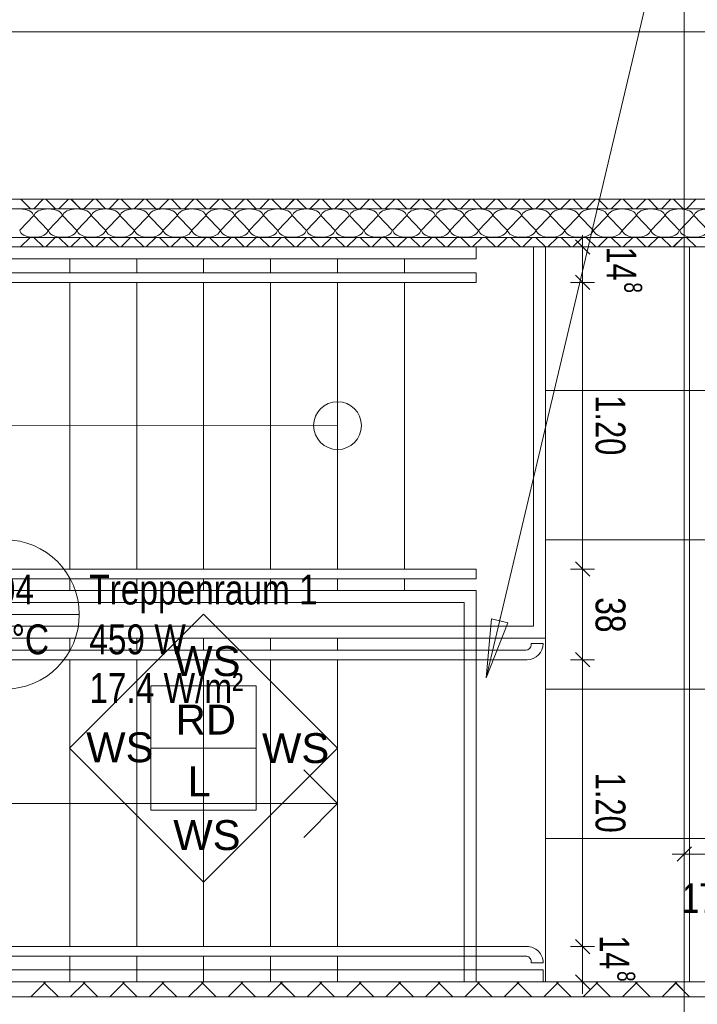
# Model space of a CAD drawing. Extents: x 229 to 926, y 37 to 878.
# Tile 150 of 194: x 447 to 504, y 666 to 748. Entities that reach past the tile are written whole.
import ezdxf
from ezdxf.lldxf.tags import DXFTag

# ---------------------------------------------------------------- set-up
doc = ezdxf.new("R2010")
doc.units = 0
doc.layers.get('0').update_dxf_attribs({"lineweight": 13})
doc.layers.add('A_BI_Aussenwand', color=5, linetype='Continuous', lineweight=18, true_color=0x0000ff, plot=False)
doc.layers.add('A_BI_Innenwand', color=7, linetype='Continuous', lineweight=18, true_color=0x80ff80, plot=False)
doc.layers.add('A_BI_Raum', color=1, linetype='Continuous', lineweight=18, true_color=0xff0000)
for name, color, linetype, lineweight in [('Axen', 7, 'Continuous', 25), ('Axen-A03ENJ5PI0', 7, 'Continuous', 25), ('Beschriftung', 7, 'Continuous', 25), ('Beschriftung-A03ENJ5NI0', 7, 'Continuous', 25), ('Deckenspiegel', 7, 'Continuous', 25), ('Fullfläche', 7, 'Continuous', 25), ('Fullfläche-A03ENJ5QI0', 7, 'Continuous', 25), ('Maßlinien', 7, 'Continuous', 25), ('Maßlinien-A03ENJ5WI0', 7, 'Continuous', 25), ('Treppen', 7, 'Continuous', 25), ('Treppen-A03ENJ5SI0', 7, 'Continuous', 25), ('Wände', 7, 'Continuous', 25), ('Wände-A03ENJ5VI0', 7, 'Continuous', 25), ('X_BI_Text', 7, 'Continuous', 25)]:
    doc.layers.add(name, color=color, linetype=linetype, lineweight=lineweight)
doc.styles.get("Standard").update_dxf_attribs({"font": 'arial.ttf'})
tags = doc.linetypes.add('ALL_S25', pattern=[0.001, 0, -0.001]).pattern_tags.tags
tags[6:7] = [DXFTag(74, 4), DXFTag(75, 0), DXFTag(340, '0'), DXFTag(46, 1.0), DXFTag(50, 0.0), DXFTag(44, 0.0), DXFTag(45, 0.0)]
tags[4:5] = [DXFTag(74, 4), DXFTag(75, 0), DXFTag(340, '0'), DXFTag(46, 1.0), DXFTag(50, 0.0), DXFTag(44, 0.0), DXFTag(45, 0.0)]
tags = doc.linetypes.add('ALL_S25-A03ENJ5XI0', pattern=[0.001, 0, -0.001]).pattern_tags.tags
tags[6:7] = [DXFTag(74, 4), DXFTag(75, 0), DXFTag(340, '0'), DXFTag(46, 1.0), DXFTag(50, 0.0), DXFTag(44, 0.0), DXFTag(45, 0.0)]
tags[4:5] = [DXFTag(74, 4), DXFTag(75, 0), DXFTag(340, '0'), DXFTag(46, 1.0), DXFTag(50, 0.0), DXFTag(44, 0.0), DXFTag(45, 0.0)]
tags = doc.linetypes.add('PUNKT2_S9', pattern=[0.001, 0, -0.001]).pattern_tags.tags
tags[6:7] = [DXFTag(74, 4), DXFTag(75, 0), DXFTag(340, '0'), DXFTag(46, 1.0), DXFTag(50, 0.0), DXFTag(44, 0.0), DXFTag(45, 0.0)]
tags[4:5] = [DXFTag(74, 4), DXFTag(75, 0), DXFTag(340, '0'), DXFTag(46, 1.0), DXFTag(50, 0.0), DXFTag(44, 0.0), DXFTag(45, 0.0)]
tags = doc.linetypes.add('PUNKT2_S9-A03ENJ5YI0', pattern=[0.001, 0, -0.001]).pattern_tags.tags
tags[6:7] = [DXFTag(74, 4), DXFTag(75, 0), DXFTag(340, '0'), DXFTag(46, 1.0), DXFTag(50, 0.0), DXFTag(44, 0.0), DXFTag(45, 0.0)]
tags[4:5] = [DXFTag(74, 4), DXFTag(75, 0), DXFTag(340, '0'), DXFTag(46, 1.0), DXFTag(50, 0.0), DXFTag(44, 0.0), DXFTag(45, 0.0)]
tags = doc.linetypes.add('VERDECKT2_S2', pattern=[0.0027, 0.002, -0.0007]).pattern_tags.tags
tags[6:7] = [DXFTag(74, 4), DXFTag(75, 0), DXFTag(340, '0'), DXFTag(46, 1.0), DXFTag(50, 0.0), DXFTag(44, 0.0), DXFTag(45, 0.0)]
tags[4:5] = [DXFTag(74, 4), DXFTag(75, 0), DXFTag(340, '0'), DXFTag(46, 1.0), DXFTag(50, 0.0), DXFTag(44, 0.0), DXFTag(45, 0.0)]
tags = doc.linetypes.add('VERDECKT2_S2-A03ENJ5ZI0', pattern=[0.0027, 0.002, -0.0007]).pattern_tags.tags
tags[6:7] = [DXFTag(74, 4), DXFTag(75, 0), DXFTag(340, '0'), DXFTag(46, 1.0), DXFTag(50, 0.0), DXFTag(44, 0.0), DXFTag(45, 0.0)]
tags[4:5] = [DXFTag(74, 4), DXFTag(75, 0), DXFTag(340, '0'), DXFTag(46, 1.0), DXFTag(50, 0.0), DXFTag(44, 0.0), DXFTag(45, 0.0)]

# ---------------------------------------------------------------- blocks, each defined once
blk = doc.blocks.new('Referenz-A03ENJ5LI0', base_point=(255.728, 65.704))
at = {"layer": 'Axen', "color": 0, "linetype": 'ALL_S25', "lineweight": -2, "ltscale": 0.13}
for p, q in [((502.834, 66.032), (502.834, 801.546)), ((735.547, 733.346), (301.737, 733.346))]:
    blk.add_line(p, q, dxfattribs=at)
at = {"layer": 'Beschriftung', "color": 0, "lineweight": -2}
for p, q in [((486.263, 693.297), (516.523, 821.179)), ((451.407, 687.419), (462.622, 698.631)), ((462.622, 698.631), (473.834, 687.416)), ((486.263, 693.297), (486.711, 698.227)), ((486.263, 693.297), (486.711, 698.227)), ((488.073, 697.904), (486.263, 693.297)), ((488.073, 697.904), (486.263, 693.297)), ((486.711, 698.227), (488.073, 697.904)), ((486.711, 698.227), (488.073, 697.904)), ((487.392, 698.065), (487.472, 698.406)), ((486.263, 693.297), (486.263, 693.297)), ((486.263, 693.297), (486.263, 693.297)), ((486.263, 693.297), (486.263, 693.297)), ((458.22, 687.418), (458.221, 692.618)), ((458.221, 692.618), (467.021, 692.617)), ((467.021, 692.617), (467.02, 687.417)), ((462.619, 676.204), (451.407, 687.419)), ((467.02, 687.417), (458.22, 687.418)), ((458.22, 682.218), (458.22, 687.418)), ((473.834, 687.416), (462.619, 676.204)), ((467.02, 687.417), (467.02, 682.217)), ((467.02, 682.217), (458.22, 682.218))]:
    blk.add_line(p, q, dxfattribs=at)
at = {"layer": 'Fullfläche', "color": 0, "lineweight": -2}
for p, q in [((447.337, 733.346), (448.136, 732.546)), ((449.219, 733.346), (448.419, 732.546)), ((449.437, 733.346), (450.236, 732.546)), ((451.319, 733.346), (450.519, 732.546)), ((451.537, 733.346), (452.336, 732.546)), ((453.419, 733.346), (452.619, 732.546)), ((453.637, 733.346), (454.436, 732.546)), ((455.519, 733.346), (454.719, 732.546)), ((455.737, 733.346), (456.536, 732.546)), ((457.619, 733.346), (456.819, 732.546)), ((457.837, 733.346), (458.636, 732.546)), ((459.719, 733.346), (458.919, 732.546)), ((459.937, 733.346), (460.736, 732.546)), ((461.819, 733.346), (461.019, 732.546)), ((462.037, 733.346), (462.836, 732.546)), ((463.919, 733.346), (463.119, 732.546)), ((464.137, 733.346), (464.936, 732.546)), ((466.019, 733.346), (465.219, 732.546)), ((466.237, 733.346), (467.036, 732.546)), ((468.119, 733.346), (467.319, 732.546)), ((468.337, 733.346), (469.136, 732.546)), ((470.219, 733.346), (469.419, 732.546)), ((470.437, 733.346), (471.236, 732.546)), ((472.319, 733.346), (471.519, 732.546)), ((472.537, 733.346), (473.336, 732.546)), ((474.419, 733.346), (473.619, 732.546)), ((474.637, 733.346), (475.436, 732.546)), ((476.519, 733.346), (475.719, 732.546)), ((476.737, 733.346), (477.536, 732.546)), ((478.619, 733.346), (477.819, 732.546)), ((478.837, 733.346), (479.636, 732.546)), ((480.719, 733.346), (479.919, 732.546)), ((480.937, 733.346), (481.736, 732.546)), ((482.818, 733.346), (482.019, 732.546)), ((483.037, 733.346), (483.836, 732.546)), ((484.918, 733.346), (484.119, 732.546)), ((485.137, 733.346), (485.936, 732.546)), ((487.018, 733.346), (486.219, 732.546)), ((487.237, 733.346), (488.036, 732.546)), ((489.118, 733.346), (488.319, 732.546)), ((489.337, 733.346), (490.136, 732.546)), ((491.218, 733.346), (490.419, 732.546)), ((491.437, 733.346), (492.236, 732.546)), ((493.318, 733.346), (492.519, 732.546)), ((493.537, 733.346), (494.336, 732.546)), ((495.418, 733.346), (494.619, 732.546)), ((495.637, 733.346), (496.436, 732.546)), ((497.518, 733.346), (496.719, 732.546)), ((497.737, 733.346), (498.536, 732.546)), ((499.618, 733.346), (498.819, 732.546)), ((499.837, 733.346), (500.636, 732.546)), ((501.718, 733.346), (500.919, 732.546)), ((501.937, 733.346), (502.736, 732.546)), ((503.818, 733.346), (503.019, 732.546)), ((447.257, 730.746), (448.409, 731.946)), ((448.457, 731.946), (449.609, 730.746)), ((449.657, 730.746), (450.809, 731.946)), ((450.857, 731.946), (452.009, 730.746)), ((452.057, 730.746), (453.209, 731.946)), ((453.257, 731.946), (454.409, 730.746)), ((454.457, 730.746), (455.609, 731.946)), ((455.657, 731.946), (456.809, 730.746)), ((456.857, 730.746), (458.009, 731.946)), ((458.057, 731.946), (459.209, 730.746)), ((459.257, 730.746), (460.409, 731.946)), ((460.457, 731.946), (461.609, 730.746)), ((461.657, 730.746), (462.809, 731.946)), ((462.857, 731.946), (464.009, 730.746)), ((464.057, 730.746), (465.209, 731.946)), ((465.257, 731.946), (466.409, 730.746)), ((466.457, 730.746), (467.609, 731.946)), ((467.657, 731.946), (468.809, 730.746)), ((468.857, 730.746), (470.009, 731.946)), ((470.057, 731.946), (471.209, 730.746)), ((471.257, 730.746), (472.409, 731.946)), ((472.457, 731.946), (473.609, 730.746)), ((473.657, 730.746), (474.809, 731.946)), ((474.857, 731.946), (476.009, 730.746)), ((476.057, 730.746), (477.209, 731.946)), ((477.257, 731.946), (478.409, 730.746)), ((478.457, 730.746), (479.609, 731.946)), ((479.657, 731.946), (480.809, 730.746)), ((480.857, 730.746), (482.009, 731.946)), ((482.057, 731.946), (483.209, 730.746)), ((483.257, 730.746), (484.409, 731.946)), ((484.457, 731.946), (485.609, 730.746)), ((485.657, 730.746), (486.809, 731.946)), ((486.857, 731.946), (488.009, 730.746)), ((488.057, 730.746), (489.209, 731.946)), ((489.257, 731.946), (490.409, 730.746)), ((490.457, 730.746), (491.609, 731.946)), ((491.657, 731.946), (492.809, 730.746)), ((492.857, 730.746), (494.009, 731.946)), ((494.057, 731.946), (495.209, 730.746)), ((495.257, 730.746), (496.409, 731.946)), ((496.457, 731.946), (497.609, 730.746)), ((497.657, 730.746), (498.809, 731.946)), ((498.857, 731.946), (500.009, 730.746)), ((500.057, 730.746), (501.209, 731.946)), ((501.257, 731.946), (502.409, 730.746)), ((502.457, 730.746), (503.609, 731.946)), ((503.657, 731.946), (504.809, 730.746)), ((447.323, 729.346), (448.124, 730.147)), ((449.232, 729.346), (448.432, 730.147)), ((449.423, 729.346), (450.224, 730.147)), ((451.332, 729.346), (450.532, 730.147)), ((451.523, 729.346), (452.324, 730.147)), ((453.432, 729.346), (452.632, 730.147)), ((453.623, 729.346), (454.424, 730.147)), ((455.532, 729.346), (454.732, 730.147)), ((455.723, 729.346), (456.523, 730.147)), ((457.633, 729.346), (456.832, 730.147)), ((457.823, 729.346), (458.623, 730.147)), ((459.733, 729.346), (458.932, 730.147)), ((459.923, 729.346), (460.723, 730.147)), ((461.833, 729.346), (461.032, 730.147)), ((462.023, 729.346), (462.823, 730.147)), ((463.933, 729.346), (463.132, 730.147)), ((464.123, 729.346), (464.923, 730.147)), ((466.033, 729.346), (465.232, 730.147)), ((466.223, 729.346), (467.023, 730.147)), ((468.133, 729.346), (467.333, 730.147)), ((468.323, 729.346), (469.123, 730.147)), ((470.233, 729.346), (469.433, 730.147)), ((470.423, 729.346), (471.223, 730.147)), ((472.333, 729.346), (471.533, 730.147)), ((472.523, 729.346), (473.323, 730.147)), ((474.433, 729.346), (473.633, 730.147)), ((474.623, 729.346), (475.423, 730.147)), ((476.533, 729.346), (475.733, 730.147)), ((476.723, 729.346), (477.523, 730.147)), ((478.633, 729.346), (477.833, 730.147)), ((478.823, 729.346), (479.623, 730.147)), ((480.733, 729.346), (479.933, 730.147)), ((480.923, 729.346), (481.723, 730.147)), ((482.833, 729.346), (482.033, 730.147)), ((483.023, 729.346), (483.823, 730.147)), ((484.933, 729.346), (484.133, 730.147)), ((485.123, 729.346), (485.922, 730.146)), ((487.033, 729.346), (486.233, 730.146)), ((487.223, 729.346), (488.022, 730.146)), ((489.133, 729.346), (488.333, 730.146)), ((489.323, 729.346), (490.122, 730.146)), ((491.233, 729.346), (490.433, 730.146)), ((491.423, 729.346), (492.222, 730.146)), ((493.333, 729.346), (492.533, 730.146)), ((493.523, 729.346), (494.322, 730.146)), ((495.433, 729.346), (494.633, 730.146)), ((495.623, 729.346), (496.422, 730.146)), ((497.533, 729.346), (496.733, 730.146)), ((497.723, 729.346), (498.522, 730.146)), ((499.633, 729.346), (498.833, 730.146)), ((499.823, 729.346), (500.622, 730.146)), ((501.733, 729.346), (500.934, 730.146)), ((501.923, 729.346), (502.722, 730.146)), ((503.833, 729.346), (503.034, 730.146)), ((449.325, 667.753), (448.177, 666.604)), ((449.235, 667.846), (449.325, 667.756)), ((449.421, 667.846), (449.332, 667.756)), ((449.332, 667.753), (450.479, 666.604)), ((452.625, 667.753), (451.477, 666.604)), ((452.535, 667.846), (452.625, 667.756)), ((452.721, 667.846), (452.632, 667.756)), ((452.632, 667.753), (453.779, 666.604)), ((455.925, 667.753), (454.778, 666.604)), ((455.836, 667.846), (455.925, 667.756)), ((456.021, 667.846), (455.932, 667.756)), ((455.932, 667.753), (457.079, 666.605)), ((459.225, 667.753), (458.078, 666.605)), ((459.135, 667.846), (459.225, 667.756)), ((459.321, 667.846), (459.232, 667.756)), ((459.232, 667.753), (460.378, 666.605)), ((462.525, 667.753), (461.378, 666.605)), ((462.436, 667.846), (462.525, 667.756)), ((462.621, 667.846), (462.532, 667.756)), ((462.532, 667.753), (463.678, 666.605)), ((465.825, 667.753), (464.679, 666.606)), ((465.736, 667.846), (465.825, 667.756)), ((465.921, 667.846), (465.832, 667.756)), ((465.832, 667.753), (466.978, 666.606)), ((469.125, 667.753), (467.979, 666.606)), ((469.036, 667.846), (469.125, 667.756)), ((469.221, 667.846), (469.132, 667.756)), ((469.132, 667.753), (470.277, 666.606)), ((472.425, 667.753), (471.279, 666.606)), ((472.336, 667.846), (472.425, 667.756)), ((472.521, 667.846), (472.432, 667.756)), ((472.432, 667.753), (473.577, 666.607)), ((475.725, 667.753), (474.58, 666.607)), ((475.636, 667.846), (475.725, 667.756)), ((475.821, 667.846), (475.732, 667.756)), ((475.732, 667.753), (476.877, 666.607)), ((479.025, 667.753), (477.88, 666.607)), ((478.936, 667.846), (479.025, 667.756)), ((479.121, 667.846), (479.032, 667.756)), ((479.032, 667.753), (480.176, 666.607)), ((482.325, 667.753), (481.18, 666.607)), ((482.236, 667.846), (482.325, 667.756)), ((482.421, 667.846), (482.332, 667.756)), ((482.332, 667.753), (483.476, 666.608)), ((485.625, 667.753), (484.481, 666.608)), ((485.536, 667.846), (485.625, 667.756)), ((485.721, 667.846), (485.632, 667.756)), ((485.632, 667.753), (486.776, 666.608)), ((488.925, 667.753), (487.781, 666.608)), ((488.836, 667.846), (488.925, 667.756)), ((489.021, 667.846), (488.932, 667.756)), ((488.932, 667.753), (490.075, 666.609)), ((492.225, 667.753), (491.082, 666.609)), ((492.136, 667.846), (492.225, 667.757)), ((492.321, 667.846), (492.232, 667.757)), ((492.232, 667.753), (493.375, 666.609)), ((495.525, 667.753), (494.382, 666.609)), ((495.436, 667.846), (495.525, 667.757)), ((495.621, 667.846), (495.532, 667.757)), ((495.532, 667.753), (496.674, 666.609)), ((498.825, 667.753), (497.682, 666.609)), ((498.736, 667.846), (498.825, 667.757)), ((498.921, 667.846), (498.832, 667.757)), ((498.832, 667.753), (499.974, 666.61)), ((502.125, 667.753), (500.983, 666.61)), ((502.036, 667.846), (502.125, 667.757)), ((502.221, 667.846), (502.132, 667.757)), ((502.132, 667.753), (503.274, 666.61))]:
    blk.add_line(p, q, dxfattribs=at)
for centre, start_param, end_param in [((447.233, 731.946), 0, 1.570796), ((449.633, 731.946), 1.570796, 3.141593), ((449.633, 731.946), 0, 1.570796), ((452.033, 731.946), 1.570796, 3.141593), ((452.033, 731.946), 0, 1.570796), ((454.433, 731.946), 1.570796, 3.141593), ((454.433, 731.946), 0, 1.570796), ((456.833, 731.946), 1.570796, 3.141593), ((456.833, 731.946), 0, 1.570796), ((459.233, 731.946), 1.570796, 3.141593), ((459.233, 731.946), 0, 1.570796), ((461.633, 731.946), 1.570796, 3.141593), ((461.633, 731.946), 0, 1.570796), ((464.033, 731.946), 1.570796, 3.141593), ((464.033, 731.946), 0, 1.570796), ((466.433, 731.946), 1.570796, 3.141593), ((466.433, 731.946), 0, 1.570796), ((468.833, 731.946), 1.570796, 3.141593), ((468.833, 731.946), 0, 1.570796), ((471.233, 731.946), 1.570796, 3.141593), ((471.233, 731.946), 0, 1.570796), ((473.633, 731.946), 1.570796, 3.141593), ((473.633, 731.946), 0, 1.570796), ((476.033, 731.946), 1.570796, 3.141593), ((476.033, 731.946), 0, 1.570796), ((478.433, 731.946), 1.570796, 3.141593), ((478.433, 731.946), 0, 1.570796), ((480.833, 731.946), 1.570796, 3.141593), ((480.833, 731.946), 0, 1.570796), ((483.233, 731.946), 1.570796, 3.141593), ((483.233, 731.946), 0, 1.570796), ((485.633, 731.946), 1.570796, 3.141593), ((485.633, 731.946), 0, 1.570796), ((488.033, 731.946), 1.570796, 3.141593), ((488.033, 731.946), 0, 1.570796), ((490.433, 731.946), 1.570796, 3.141593), ((490.433, 731.946), 0, 1.570796), ((492.833, 731.946), 1.570796, 3.141593), ((492.833, 731.946), 0, 1.570796), ((495.233, 731.946), 1.570796, 3.141593), ((495.233, 731.946), 0, 1.570796), ((497.633, 731.946), 1.570796, 3.141593), ((497.633, 731.946), 0, 1.570796), ((500.033, 731.946), 1.570796, 3.141593), ((500.033, 731.946), 0, 1.570796), ((502.433, 731.946), 1.570796, 3.141593), ((502.433, 731.946), 0, 1.570796), ((504.833, 731.946), 1.570796, 3.141593), ((448.433, 730.746), 3.141593, 6.283185), ((450.833, 730.746), 3.141593, 6.283185), ((453.233, 730.746), 3.141593, 6.283185), ((455.633, 730.746), 3.141593, 6.283185), ((458.033, 730.746), 3.141593, 6.283185), ((460.433, 730.746), 3.141593, 6.283185), ((462.833, 730.746), 3.141593, 6.283185), ((465.233, 730.746), 3.141593, 6.283185), ((467.633, 730.746), 3.141593, 6.283185), ((470.033, 730.746), 3.141593, 6.283185), ((472.433, 730.746), 3.141593, 6.283185), ((474.833, 730.746), 3.141593, 6.283185), ((477.233, 730.746), 3.141593, 6.283185), ((479.633, 730.746), 3.141593, 6.283185), ((482.033, 730.746), 3.141593, 6.283185), ((484.433, 730.746), 3.141593, 6.283185), ((486.833, 730.746), 3.141593, 6.283185), ((489.233, 730.746), 3.141593, 6.283185), ((491.633, 730.746), 3.141593, 6.283185), ((494.033, 730.746), 3.141593, 6.283185), ((496.433, 730.746), 3.141593, 6.283185), ((498.833, 730.746), 3.141593, 6.283185), ((501.233, 730.746), 3.141593, 6.283185), ((503.633, 730.746), 3.141593, 6.283185)]:
    blk.add_ellipse(centre, major_axis=(1.176, 0), ratio=0.5, start_param=start_param, end_param=end_param, dxfattribs=at)
at = {"layer": 'Maßlinien', "color": 0, "lineweight": -2}
for p, q in [((423.368, 747.346), (506.334, 747.346)), ((494.334, 729.346), (494.334, 730.346)), ((494.334, 729.346), (493.334, 729.346)), ((493.734, 729.946), (494.934, 728.746)), ((494.334, 729.346), (495.334, 729.346)), ((494.334, 729.346), (494.334, 726.386)), ((493.734, 726.986), (494.934, 725.786)), ((494.334, 726.386), (493.334, 726.386)), ((494.334, 726.386), (495.334, 726.386)), ((494.334, 726.386), (494.334, 702.396)), ((493.734, 702.996), (494.934, 701.796)), ((494.334, 702.396), (493.334, 702.396)), ((494.334, 702.396), (495.334, 702.396)), ((494.334, 702.396), (494.334, 694.806)), ((494.334, 694.806), (493.334, 694.806)), ((493.734, 695.406), (494.934, 694.206)), ((494.334, 694.806), (495.334, 694.806)), ((494.334, 694.806), (494.334, 670.806)), ((503.434, 679.146), (502.234, 677.946)), ((502.834, 678.546), (502.834, 679.546)), ((502.834, 678.546), (501.834, 678.546)), ((502.834, 678.546), (502.834, 677.546)), ((506.334, 678.546), (502.834, 678.546)), ((494.334, 670.806), (493.334, 670.806)), ((493.734, 671.406), (494.934, 670.206)), ((494.334, 670.806), (495.334, 670.806)), ((494.334, 670.806), (494.334, 667.846)), ((493.734, 668.446), (494.934, 667.246)), ((494.334, 667.846), (493.334, 667.846)), ((494.334, 667.846), (495.334, 667.846)), ((494.334, 667.846), (494.334, 666.846))]:
    blk.add_line(p, q, dxfattribs=at)
at = {"layer": 'Treppen', "color": 0, "lineweight": -2}
for p, q in [((485.434, 729.346), (441.625, 729.346)), ((479.434, 729.346), (479.434, 729.346)), ((485.434, 728.346), (485.434, 729.346)), ((485.434, 728.346), (441.236, 728.346)), ((451.434, 727.186), (451.434, 728.346)), ((457.034, 727.186), (457.034, 728.346)), ((462.634, 727.186), (462.634, 728.346)), ((468.234, 727.186), (468.234, 728.346)), ((473.834, 727.186), (473.834, 728.346)), ((479.434, 728.346), (479.434, 727.186)), ((485.434, 727.186), (440.866, 727.186)), ((485.434, 727.186), (485.434, 726.386)), ((485.434, 726.386), (440.476, 726.386)), ((451.434, 702.386), (451.434, 726.386)), ((457.034, 702.386), (457.034, 726.386)), ((462.634, 702.386), (462.634, 726.386)), ((468.234, 702.386), (468.234, 726.386)), ((473.834, 702.386), (473.834, 726.386)), ((473.834, 714.396), (400.434, 714.363)), ((485.434, 702.386), (431.138, 702.386)), ((485.434, 701.586), (485.434, 702.386)), ((485.434, 701.586), (430.825, 701.586)), ((451.434, 700.586), (451.434, 701.586)), ((457.034, 700.586), (457.034, 701.586)), ((462.634, 700.586), (462.634, 701.586)), ((468.234, 700.586), (468.234, 701.586)), ((473.834, 700.586), (473.834, 701.586)), ((479.434, 701.586), (479.434, 700.586)), ((485.434, 700.586), (430.434, 700.586)), ((485.434, 700.586), (485.434, 667.846)), ((484.434, 699.586), (430.042, 699.586)), ((484.434, 667.846), (484.434, 699.586)), ((473.834, 682.763), (471.005, 685.592)), ((400.434, 682.763), (473.834, 682.763)), ((473.834, 682.763), (471.005, 679.935))]:
    blk.add_line(p, q, dxfattribs=at)
at = {"layer": 'Treppen', "color": 0, "linetype": 'PUNKT2_S9', "lineweight": -2, "ltscale": 0.13}
for p, q in [((490.234, 729.346), (490.234, 697.606)), ((491.234, 729.346), (491.234, 696.606)), ((490.234, 697.606), (415.234, 697.606)), ((491.234, 696.606), (414.234, 696.606)), ((451.434, 695.606), (451.434, 696.606)), ((457.034, 695.606), (457.034, 696.606)), ((462.634, 695.606), (462.634, 696.606)), ((468.234, 695.606), (468.234, 696.606)), ((473.834, 695.606), (473.834, 696.606)), ((489.582, 695.606), (413.785, 695.606)), ((491.034, 696.158), (490.034, 696.158)), ((490.034, 696.158), (490.034, 696.058)), ((489.682, 694.806), (413.785, 694.806)), ((451.434, 670.806), (451.434, 694.806)), ((457.034, 670.806), (457.034, 694.806)), ((462.634, 670.806), (462.634, 694.806)), ((468.234, 670.806), (468.234, 694.806)), ((473.834, 670.806), (473.834, 694.806)), ((489.682, 670.806), (389.434, 670.806)), ((489.582, 670.006), (389.434, 670.006)), ((451.434, 667.846), (451.434, 670.006)), ((457.034, 667.846), (457.034, 670.006)), ((462.634, 667.846), (462.634, 670.006)), ((468.234, 667.846), (468.234, 670.006)), ((473.834, 667.846), (473.834, 670.006)), ((490.034, 669.454), (490.034, 669.554)), ((491.034, 669.454), (490.034, 669.454)), ((491.034, 668.846), (386.634, 668.846)), ((491.034, 668.846), (491.034, 667.846)), ((491.034, 667.846), (385.634, 667.846))]:
    blk.add_line(p, q, dxfattribs=at)
at = {"layer": 'Treppen', "color": 0, "linetype": 'VERDECKT2_S2', "lineweight": -2, "ltscale": 0.13}
blk.add_line((479.434, 726.386), (479.434, 702.386), dxfattribs=at)
at = {"layer": 'Treppen', "color": 0, "lineweight": -2}
blk.add_circle((473.834, 714.396), 2, dxfattribs=at)
at = {"layer": 'Treppen', "color": 0, "linetype": 'PUNKT2_S9', "lineweight": -2, "ltscale": 0.13}
for centre, major_axis, end_param in [((489.582, 696.058), (0, -0.452), 1.570796), ((489.682, 696.158), (0, -1.352), 1.570796), ((489.682, 669.454), (1.352, 0), 1.570797), ((489.582, 669.554), (0.452, 0), 1.570797)]:
    blk.add_ellipse(centre, major_axis=major_axis, ratio=1, start_param=0, end_param=end_param, dxfattribs=at)
at = {"layer": 'Wände', "color": 0, "lineweight": -2}
for p, q in [((506.334, 733.346), (381.634, 733.346)), ((506.334, 732.546), (382.433, 732.546)), ((506.334, 730.146), (382.433, 730.146)), ((382.433, 729.346), (506.334, 729.346)), ((506.334, 667.846), (382.433, 667.846)), ((506.334, 666.61), (381.634, 666.596))]:
    blk.add_line(p, q, dxfattribs=at)
at = {"layer": 'Beschriftung', "color": 0, "lineweight": -2, "char_height": 2.5, "attachment_point": 1, "rotation": 359.99316}
for s, insert in [('{\\fArial;WS}', (460.092, 695.942)), ('{\\fArial;RD}', (460.296, 691.044)), ('{\\fArial;WS}', (452.808, 688.731)), ('{\\fArial;WS}', (467.514, 688.66)), ('{\\fArial;L}', (461.296, 685.877)), ('{\\fArial;WS}', (460.092, 681.383))]:
    blk.add_mtext(s, dxfattribs=dict(at, insert=insert))
at = {"layer": 'Maßlinien', "color": 0, "lineweight": -2, "attachment_point": 1}
for s, insert, char_height, rotation in [('{\\W0.73;\\fArial;14}', (498.834, 729.373), 2.5, 270.00001), ('{\\W0.76;\\fArial;8}', (499.316, 726.385), 1.5, 270.00001), ('{\\W0.74;\\fArial;1.20}', (497.916, 716.941), 2.5, 270.00001), ('{\\W0.76;\\fArial;38}', (497.918, 700.036), 2.5, 270.00001), ('{\\W0.74;\\fArial;1.20}', (497.916, 685.356), 2.5, 270.00001), ('{\\W0.73;\\fArial;17}', (502.674, 676.108), 2.5, 0.00001), ('{\\W0.73;\\fArial;14}', (498.255, 671.739), 2.5, 270.00001), ('{\\W0.76;\\fArial;8}', (498.737, 668.751), 1.5, 270.00001)]:
    blk.add_mtext(s, dxfattribs=dict(at, insert=insert, char_height=char_height, rotation=rotation))
blk = doc.blocks.new('Referenz-A03ENJ62I0', base_point=(255.728, 65.706))
at = {"layer": 'Axen-A03ENJ5PI0', "color": 0, "linetype": 'ALL_S25-A03ENJ5XI0', "lineweight": -2, "ltscale": 0.13}
for p, q in [((502.833, 66.032), (502.833, 801.546)), ((735.547, 733.346), (301.737, 733.346))]:
    blk.add_line(p, q, dxfattribs=at)
at = {"layer": 'Beschriftung-A03ENJ5NI0', "color": 0, "lineweight": -2}
for p, q in [((486.263, 693.297), (516.523, 821.178)), ((451.407, 687.419), (462.622, 698.631)), ((462.622, 698.631), (473.833, 687.416)), ((486.263, 693.297), (486.71, 698.227)), ((486.263, 693.297), (486.71, 698.227)), ((488.073, 697.904), (486.263, 693.297)), ((488.073, 697.904), (486.263, 693.297)), ((486.71, 698.227), (488.073, 697.904)), ((486.71, 698.227), (488.073, 697.904)), ((487.391, 698.065), (487.472, 698.406)), ((458.22, 687.418), (458.221, 692.618)), ((458.221, 692.618), (467.021, 692.617)), ((467.021, 692.617), (467.02, 687.417)), ((462.618, 676.204), (451.407, 687.419)), ((467.02, 687.417), (458.22, 687.418)), ((458.22, 682.218), (458.22, 687.418)), ((473.833, 687.416), (462.618, 676.204)), ((467.02, 687.417), (467.02, 682.217)), ((467.02, 682.217), (458.22, 682.218))]:
    blk.add_line(p, q, dxfattribs=at)
at = {"layer": 'Deckenspiegel', "color": 0, "lineweight": -2}
for p, q in [((491.233, 667.846), (491.233, 729.346)), ((491.233, 729.346), (552.833, 729.346)), ((503.284, 667.846), (503.283, 729.346)), ((491.233, 717.346), (552.833, 717.346)), ((491.233, 704.846), (552.833, 704.846)), ((491.233, 692.346), (552.833, 692.346)), ((491.233, 679.846), (552.833, 679.846)), ((552.834, 667.847), (491.233, 667.846))]:
    blk.add_line(p, q, dxfattribs=at)
at = {"layer": 'Fullfläche-A03ENJ5QI0', "color": 0, "lineweight": -2}
for p, q in [((447.336, 733.346), (448.136, 732.546)), ((449.219, 733.346), (448.419, 732.546)), ((449.436, 733.346), (450.236, 732.546)), ((451.319, 733.346), (450.519, 732.546)), ((451.536, 733.346), (452.336, 732.546)), ((453.419, 733.346), (452.619, 732.546)), ((453.636, 733.346), (454.436, 732.546)), ((455.518, 733.346), (454.719, 732.546)), ((455.736, 733.346), (456.536, 732.546)), ((457.619, 733.346), (456.819, 732.546)), ((457.836, 733.346), (458.636, 732.546)), ((459.719, 733.346), (458.919, 732.546)), ((459.937, 733.346), (460.736, 732.546)), ((461.818, 733.346), (461.019, 732.546)), ((462.036, 733.346), (462.836, 732.546)), ((463.918, 733.346), (463.119, 732.546)), ((464.136, 733.346), (464.936, 732.546)), ((466.018, 733.346), (465.219, 732.546)), ((466.237, 733.346), (467.036, 732.546)), ((468.118, 733.346), (467.319, 732.546)), ((468.336, 733.346), (469.136, 732.546)), ((470.218, 733.346), (469.419, 732.546)), ((470.436, 733.346), (471.236, 732.546)), ((472.318, 733.346), (471.519, 732.546)), ((472.536, 733.346), (473.336, 732.546)), ((474.418, 733.346), (473.619, 732.546)), ((474.637, 733.346), (475.436, 732.546)), ((476.518, 733.346), (475.719, 732.546)), ((476.737, 733.346), (477.536, 732.546)), ((478.618, 733.346), (477.819, 732.546)), ((478.837, 733.346), (479.636, 732.546)), ((480.718, 733.346), (479.919, 732.546)), ((480.937, 733.346), (481.736, 732.546)), ((482.818, 733.346), (482.019, 732.546)), ((483.037, 733.346), (483.836, 732.546)), ((484.918, 733.346), (484.119, 732.546)), ((485.137, 733.346), (485.936, 732.546)), ((487.018, 733.346), (486.219, 732.546)), ((487.237, 733.346), (488.036, 732.546)), ((489.118, 733.346), (488.319, 732.546)), ((489.337, 733.346), (490.136, 732.546)), ((491.218, 733.346), (490.419, 732.546)), ((491.437, 733.346), (492.236, 732.546)), ((493.318, 733.346), (492.519, 732.546)), ((493.537, 733.346), (494.336, 732.546)), ((495.418, 733.346), (494.619, 732.546)), ((495.637, 733.346), (496.436, 732.546)), ((497.518, 733.346), (496.719, 732.546)), ((497.737, 733.346), (498.536, 732.546)), ((499.618, 733.346), (498.819, 732.546)), ((499.837, 733.346), (500.636, 732.546)), ((501.718, 733.346), (500.919, 732.546)), ((501.937, 733.346), (502.736, 732.546)), ((503.818, 733.346), (503.019, 732.546)), ((447.257, 730.746), (448.409, 731.946)), ((448.457, 731.946), (449.609, 730.746)), ((449.657, 730.746), (450.809, 731.946)), ((450.857, 731.946), (452.009, 730.746)), ((452.057, 730.746), (453.209, 731.946)), ((453.257, 731.946), (454.409, 730.746)), ((454.457, 730.746), (455.609, 731.946)), ((455.657, 731.946), (456.809, 730.746)), ((456.857, 730.746), (458.009, 731.946)), ((458.057, 731.946), (459.209, 730.746)), ((459.257, 730.746), (460.409, 731.946)), ((460.457, 731.946), (461.609, 730.746)), ((461.657, 730.746), (462.809, 731.946)), ((462.857, 731.946), (464.009, 730.746)), ((464.057, 730.746), (465.209, 731.946)), ((465.257, 731.946), (466.409, 730.746)), ((466.457, 730.746), (467.609, 731.946)), ((467.657, 731.946), (468.809, 730.746)), ((468.857, 730.746), (470.009, 731.946)), ((470.057, 731.946), (471.209, 730.746)), ((471.257, 730.746), (472.409, 731.946)), ((472.457, 731.946), (473.609, 730.746)), ((473.657, 730.746), (474.809, 731.946)), ((474.857, 731.946), (476.009, 730.746)), ((476.057, 730.746), (477.209, 731.946)), ((477.257, 731.946), (478.409, 730.746)), ((478.457, 730.746), (479.609, 731.946)), ((479.657, 731.946), (480.809, 730.746)), ((480.857, 730.746), (482.009, 731.946)), ((482.057, 731.946), (483.209, 730.746)), ((483.257, 730.746), (484.409, 731.946)), ((484.457, 731.946), (485.609, 730.746)), ((485.657, 730.746), (486.809, 731.946)), ((486.857, 731.946), (488.009, 730.746)), ((488.057, 730.746), (489.209, 731.946)), ((489.257, 731.946), (490.409, 730.746)), ((490.457, 730.746), (491.609, 731.946)), ((491.657, 731.946), (492.809, 730.746)), ((492.857, 730.746), (494.009, 731.946)), ((494.057, 731.946), (495.209, 730.746)), ((495.257, 730.746), (496.409, 731.946)), ((496.457, 731.946), (497.609, 730.746)), ((497.657, 730.746), (498.809, 731.946)), ((498.857, 731.946), (500.009, 730.746)), ((500.057, 730.746), (501.209, 731.946)), ((501.257, 731.946), (502.409, 730.746)), ((502.457, 730.746), (503.609, 731.946)), ((503.657, 731.946), (504.809, 730.746)), ((447.323, 729.346), (448.124, 730.147)), ((449.232, 729.346), (448.432, 730.147)), ((449.423, 729.346), (450.223, 730.147)), ((451.332, 729.346), (450.532, 730.147)), ((451.523, 729.346), (452.323, 730.147)), ((453.432, 729.346), (452.632, 730.147)), ((453.623, 729.346), (454.423, 730.147)), ((455.532, 729.346), (454.732, 730.147)), ((455.723, 729.346), (456.523, 730.147)), ((457.632, 729.346), (456.832, 730.147)), ((457.823, 729.346), (458.623, 730.147)), ((459.732, 729.346), (458.932, 730.147)), ((459.923, 729.346), (460.723, 730.147)), ((461.832, 729.346), (461.032, 730.147)), ((462.023, 729.346), (462.823, 730.147)), ((463.932, 729.346), (463.132, 730.147)), ((464.123, 729.346), (464.923, 730.147)), ((466.032, 729.346), (465.232, 730.147)), ((466.223, 729.346), (467.023, 730.147)), ((468.132, 729.346), (467.332, 730.147)), ((468.323, 729.346), (469.123, 730.147)), ((470.232, 729.346), (469.432, 730.147)), ((470.423, 729.346), (471.223, 730.147)), ((472.332, 729.346), (471.532, 730.147)), ((472.523, 729.346), (473.323, 730.147)), ((474.432, 729.346), (473.632, 730.147)), ((474.623, 729.346), (475.423, 730.147)), ((476.533, 729.346), (475.733, 730.147)), ((476.723, 729.346), (477.522, 730.147)), ((478.632, 729.346), (477.833, 730.147)), ((478.823, 729.346), (479.622, 730.147)), ((480.733, 729.346), (479.933, 730.147)), ((480.923, 729.346), (481.722, 730.147)), ((482.832, 729.346), (482.033, 730.147)), ((483.023, 729.346), (483.822, 730.147)), ((484.933, 729.346), (484.133, 730.147)), ((485.123, 729.346), (485.922, 730.146)), ((487.033, 729.346), (486.233, 730.146)), ((487.223, 729.346), (488.022, 730.146)), ((489.133, 729.346), (488.333, 730.146)), ((489.323, 729.346), (490.122, 730.146)), ((491.233, 729.346), (490.433, 730.146)), ((491.423, 729.346), (492.222, 730.146)), ((493.333, 729.346), (492.533, 730.146)), ((493.522, 729.346), (494.322, 730.146)), ((495.433, 729.346), (494.633, 730.146)), ((495.623, 729.346), (496.422, 730.146)), ((497.533, 729.346), (496.733, 730.146)), ((497.722, 729.346), (498.522, 730.146)), ((499.633, 729.346), (498.833, 730.146)), ((499.822, 729.346), (500.622, 730.146)), ((501.733, 729.346), (500.933, 730.146)), ((501.922, 729.346), (502.722, 730.146)), ((503.833, 729.346), (503.033, 730.146)), ((449.325, 667.753), (448.177, 666.604)), ((449.235, 667.846), (449.325, 667.756)), ((449.421, 667.846), (449.331, 667.756)), ((449.331, 667.753), (450.479, 666.604)), ((452.625, 667.753), (451.477, 666.604)), ((452.535, 667.846), (452.625, 667.756)), ((452.721, 667.846), (452.631, 667.756)), ((452.631, 667.753), (453.779, 666.604)), ((455.925, 667.753), (454.778, 666.604)), ((455.835, 667.846), (455.925, 667.756)), ((456.021, 667.846), (455.931, 667.756)), ((455.931, 667.753), (457.079, 666.605)), ((459.225, 667.753), (458.078, 666.605)), ((459.135, 667.846), (459.225, 667.756)), ((459.321, 667.846), (459.231, 667.756)), ((459.231, 667.753), (460.378, 666.605)), ((462.525, 667.753), (461.378, 666.605)), ((462.435, 667.846), (462.525, 667.756)), ((462.621, 667.846), (462.531, 667.756)), ((462.531, 667.753), (463.678, 666.606)), ((465.825, 667.753), (464.679, 666.606)), ((465.735, 667.846), (465.825, 667.756)), ((465.921, 667.846), (465.831, 667.756)), ((465.831, 667.753), (466.978, 666.606)), ((469.125, 667.753), (467.979, 666.606)), ((469.035, 667.846), (469.125, 667.756)), ((469.221, 667.846), (469.131, 667.756)), ((469.131, 667.753), (470.277, 666.606)), ((472.425, 667.753), (471.279, 666.606)), ((472.335, 667.846), (472.425, 667.757)), ((472.521, 667.846), (472.431, 667.757)), ((472.431, 667.753), (473.577, 666.607)), ((475.725, 667.753), (474.58, 666.607)), ((475.635, 667.846), (475.725, 667.757)), ((475.821, 667.846), (475.731, 667.757)), ((475.731, 667.753), (476.876, 666.607)), ((479.025, 667.753), (477.88, 666.607)), ((478.935, 667.846), (479.025, 667.757)), ((479.121, 667.846), (479.031, 667.757)), ((479.031, 667.753), (480.176, 666.608)), ((482.325, 667.753), (481.18, 666.608)), ((482.235, 667.846), (482.325, 667.757)), ((482.421, 667.846), (482.331, 667.757)), ((482.331, 667.753), (483.476, 666.608)), ((485.625, 667.753), (484.481, 666.608)), ((485.535, 667.846), (485.625, 667.757)), ((485.721, 667.846), (485.631, 667.757)), ((485.631, 667.753), (486.775, 666.608)), ((488.925, 667.753), (487.781, 666.608)), ((488.835, 667.846), (488.925, 667.757)), ((489.021, 667.846), (488.931, 667.757)), ((488.931, 667.753), (490.075, 666.609)), ((492.225, 667.753), (491.081, 666.609)), ((492.135, 667.846), (492.225, 667.757)), ((492.321, 667.846), (492.231, 667.757)), ((492.231, 667.753), (493.375, 666.609)), ((495.525, 667.753), (494.382, 666.609)), ((495.435, 667.846), (495.525, 667.757)), ((495.621, 667.846), (495.531, 667.757)), ((495.531, 667.753), (496.674, 666.609)), ((498.825, 667.753), (497.682, 666.61)), ((498.736, 667.846), (498.825, 667.757)), ((498.921, 667.846), (498.831, 667.757)), ((498.831, 667.753), (499.974, 666.61)), ((502.125, 667.754), (500.982, 666.61)), ((502.035, 667.846), (502.125, 667.757)), ((502.221, 667.846), (502.131, 667.757)), ((502.131, 667.754), (503.273, 666.61))]:
    blk.add_line(p, q, dxfattribs=at)
for centre, start_param, end_param in [((447.233, 731.946), 0, 1.570796), ((449.633, 731.946), 1.570796, 3.141593), ((449.633, 731.946), 0, 1.570796), ((452.033, 731.946), 1.570796, 3.141593), ((452.033, 731.946), 0, 1.570796), ((454.433, 731.946), 1.570796, 3.141593), ((454.433, 731.946), 0, 1.570796), ((456.833, 731.946), 1.570796, 3.141593), ((456.833, 731.946), 0, 1.570796), ((459.233, 731.946), 1.570796, 3.141593), ((459.233, 731.946), 0, 1.570796), ((461.633, 731.946), 1.570796, 3.141593), ((461.633, 731.946), 0, 1.570796), ((464.033, 731.946), 1.570796, 3.141593), ((464.033, 731.946), 0, 1.570796), ((466.433, 731.946), 1.570796, 3.141593), ((466.433, 731.946), 0, 1.570796), ((468.833, 731.946), 1.570796, 3.141593), ((468.833, 731.946), 0, 1.570796), ((471.233, 731.946), 1.570796, 3.141593), ((471.233, 731.946), 0, 1.570796), ((473.633, 731.946), 1.570796, 3.141593), ((473.633, 731.946), 0, 1.570796), ((476.033, 731.946), 1.570796, 3.141593), ((476.033, 731.946), 0, 1.570796), ((478.433, 731.946), 1.570796, 3.141593), ((478.433, 731.946), 0, 1.570796), ((480.833, 731.946), 1.570796, 3.141593), ((480.833, 731.946), 0, 1.570796), ((483.233, 731.946), 1.570796, 3.141593), ((483.233, 731.946), 0, 1.570796), ((485.633, 731.946), 1.570796, 3.141593), ((485.633, 731.946), 0, 1.570796), ((488.033, 731.946), 1.570796, 3.141593), ((488.033, 731.946), 0, 1.570796), ((490.433, 731.946), 1.570796, 3.141593), ((490.433, 731.946), 0, 1.570796), ((492.833, 731.946), 1.570796, 3.141593), ((492.833, 731.946), 0, 1.570796), ((495.233, 731.946), 1.570796, 3.141593), ((495.233, 731.946), 0, 1.570796), ((497.633, 731.946), 1.570796, 3.141593), ((497.633, 731.946), 0, 1.570796), ((500.033, 731.946), 1.570796, 3.141593), ((500.033, 731.946), 0, 1.570796), ((502.433, 731.946), 1.570796, 3.141593), ((502.433, 731.946), 0, 1.570796), ((504.833, 731.946), 1.570796, 3.141593), ((448.433, 730.746), 3.141593, 6.283185), ((450.833, 730.746), 3.141593, 6.283185), ((453.233, 730.746), 3.141593, 6.283185), ((455.633, 730.746), 3.141593, 6.283185), ((458.033, 730.746), 3.141593, 6.283185), ((460.433, 730.746), 3.141593, 6.283185), ((462.833, 730.746), 3.141593, 6.283185), ((465.233, 730.746), 3.141593, 6.283185), ((467.633, 730.746), 3.141593, 6.283185), ((470.033, 730.746), 3.141593, 6.283185), ((472.433, 730.746), 3.141593, 6.283185), ((474.833, 730.746), 3.141593, 6.283185), ((477.233, 730.746), 3.141593, 6.283185), ((479.633, 730.746), 3.141593, 6.283185), ((482.033, 730.746), 3.141593, 6.283185), ((484.433, 730.746), 3.141593, 6.283185), ((486.833, 730.746), 3.141593, 6.283185), ((489.233, 730.746), 3.141593, 6.283185), ((491.633, 730.746), 3.141593, 6.283185), ((494.033, 730.746), 3.141593, 6.283185), ((496.433, 730.746), 3.141593, 6.283185), ((498.833, 730.746), 3.141593, 6.283185), ((501.233, 730.746), 3.141593, 6.283185), ((503.633, 730.746), 3.141593, 6.283185)]:
    blk.add_ellipse(centre, major_axis=(1.176, 0), ratio=0.5, start_param=start_param, end_param=end_param, dxfattribs=at)
at = {"layer": 'Maßlinien-A03ENJ5WI0', "color": 0, "lineweight": -2}
for p, q in [((423.368, 747.346), (506.333, 747.346)), ((494.333, 729.346), (494.333, 730.346)), ((494.333, 729.346), (493.333, 729.346)), ((493.733, 729.946), (494.933, 728.746)), ((494.333, 729.346), (495.333, 729.346)), ((494.333, 729.346), (494.333, 726.386)), ((493.733, 726.986), (494.933, 725.786)), ((494.333, 726.386), (493.333, 726.386)), ((494.333, 726.386), (495.333, 726.386)), ((494.333, 726.386), (494.333, 702.396)), ((493.733, 702.996), (494.933, 701.796)), ((494.333, 702.396), (493.333, 702.396)), ((494.333, 702.396), (495.333, 702.396)), ((494.333, 702.396), (494.333, 694.806)), ((494.333, 694.806), (493.333, 694.806)), ((493.733, 695.406), (494.933, 694.206)), ((494.333, 694.806), (495.333, 694.806)), ((494.333, 694.806), (494.333, 670.806)), ((503.433, 679.146), (502.233, 677.946)), ((502.833, 678.546), (502.833, 679.546)), ((502.833, 678.546), (501.833, 678.546)), ((502.833, 678.546), (502.833, 677.546)), ((506.333, 678.546), (502.833, 678.546)), ((494.333, 670.806), (493.333, 670.806)), ((493.733, 671.406), (494.933, 670.206)), ((494.333, 670.806), (495.333, 670.806)), ((494.333, 670.806), (494.333, 667.846)), ((493.733, 668.446), (494.933, 667.246)), ((494.333, 667.846), (493.333, 667.846)), ((494.333, 667.846), (495.333, 667.846)), ((494.333, 667.846), (494.333, 666.846))]:
    blk.add_line(p, q, dxfattribs=at)
at = {"layer": 'Treppen-A03ENJ5SI0', "color": 0, "lineweight": -2}
for p, q in [((485.433, 729.346), (441.625, 729.346)), ((485.433, 728.346), (485.433, 729.346)), ((485.433, 728.346), (441.235, 728.346)), ((451.433, 727.186), (451.433, 728.346)), ((457.033, 727.186), (457.033, 728.346)), ((462.633, 727.186), (462.633, 728.346)), ((468.233, 727.186), (468.233, 728.346)), ((473.833, 727.186), (473.833, 728.346)), ((479.433, 728.346), (479.433, 727.186)), ((485.433, 727.186), (440.866, 727.186)), ((485.433, 727.186), (485.433, 726.386)), ((485.433, 726.386), (440.476, 726.386)), ((451.433, 702.386), (451.433, 726.386)), ((457.033, 702.386), (457.033, 726.386)), ((462.633, 702.386), (462.633, 726.386)), ((468.233, 702.386), (468.233, 726.386)), ((473.833, 702.386), (473.833, 726.386)), ((473.833, 714.396), (400.434, 714.364)), ((485.433, 702.386), (431.138, 702.386)), ((485.433, 701.586), (485.433, 702.386)), ((485.433, 701.586), (430.825, 701.586)), ((451.433, 700.586), (451.433, 701.586)), ((457.033, 700.586), (457.033, 701.586)), ((462.633, 700.586), (462.633, 701.586)), ((468.233, 700.586), (468.233, 701.586)), ((473.833, 700.586), (473.833, 701.586)), ((479.433, 701.586), (479.433, 700.586)), ((485.433, 700.586), (430.434, 700.586)), ((485.433, 700.586), (485.433, 667.846)), ((484.433, 699.586), (430.042, 699.586)), ((484.433, 667.846), (484.433, 699.586)), ((473.833, 682.764), (471.005, 685.592)), ((400.434, 682.764), (473.833, 682.764)), ((473.833, 682.764), (471.005, 679.935))]:
    blk.add_line(p, q, dxfattribs=at)
at = {"layer": 'Treppen-A03ENJ5SI0', "color": 0, "linetype": 'PUNKT2_S9-A03ENJ5YI0', "lineweight": -2, "ltscale": 0.13}
for p, q in [((490.233, 729.346), (490.233, 697.606)), ((491.233, 729.346), (491.233, 696.606)), ((490.233, 697.606), (415.234, 697.606)), ((491.233, 696.606), (414.234, 696.606)), ((451.433, 695.606), (451.433, 696.606)), ((457.033, 695.606), (457.033, 696.606)), ((462.633, 695.606), (462.633, 696.606)), ((468.233, 695.606), (468.233, 696.606)), ((473.833, 695.606), (473.833, 696.606)), ((489.582, 695.606), (413.785, 695.606)), ((491.033, 696.158), (490.033, 696.158)), ((490.033, 696.158), (490.033, 696.058)), ((489.682, 694.806), (413.785, 694.806)), ((451.433, 670.806), (451.433, 694.806)), ((457.034, 670.806), (457.033, 694.806)), ((462.633, 670.806), (462.633, 694.806)), ((468.233, 670.806), (468.233, 694.806)), ((473.833, 670.806), (473.833, 694.806)), ((489.682, 670.806), (389.434, 670.806)), ((489.582, 670.006), (389.434, 670.006)), ((451.433, 667.846), (451.433, 670.006)), ((457.034, 667.846), (457.034, 670.006)), ((462.633, 667.846), (462.633, 670.006)), ((468.233, 667.846), (468.233, 670.006)), ((473.833, 667.846), (473.833, 670.006)), ((490.033, 669.454), (490.033, 669.554)), ((491.033, 669.454), (490.033, 669.454)), ((491.033, 668.846), (386.634, 668.846)), ((491.033, 668.846), (491.033, 667.846)), ((491.033, 667.846), (385.634, 667.846))]:
    blk.add_line(p, q, dxfattribs=at)
at = {"layer": 'Treppen-A03ENJ5SI0', "color": 0, "linetype": 'VERDECKT2_S2-A03ENJ5ZI0', "lineweight": -2, "ltscale": 0.13}
blk.add_line((479.433, 726.386), (479.433, 702.386), dxfattribs=at)
at = {"layer": 'Treppen-A03ENJ5SI0', "color": 0, "lineweight": -2}
blk.add_circle((473.833, 714.396), 2, dxfattribs=at)
at = {"layer": 'Treppen-A03ENJ5SI0', "color": 0, "linetype": 'PUNKT2_S9-A03ENJ5YI0', "lineweight": -2, "ltscale": 0.13}
for centre, major_axis, end_param in [((489.582, 696.058), (0, -0.452), 1.570796), ((489.682, 696.158), (0, -1.352), 1.570796), ((489.682, 669.454), (1.352, 0), 1.570797), ((489.582, 669.554), (0.452, 0), 1.570797)]:
    blk.add_ellipse(centre, major_axis=major_axis, ratio=1, start_param=0, end_param=end_param, dxfattribs=at)
at = {"layer": 'Wände-A03ENJ5VI0', "color": 0, "lineweight": -2}
for p, q in [((506.333, 733.346), (381.634, 733.346)), ((506.334, 732.546), (382.433, 732.546)), ((506.334, 730.146), (382.433, 730.146)), ((382.433, 729.346), (506.333, 729.346)), ((506.333, 667.846), (382.433, 667.846)), ((506.334, 666.611), (381.634, 666.596))]:
    blk.add_line(p, q, dxfattribs=at)
at = {"layer": 'Beschriftung-A03ENJ5NI0', "color": 0, "lineweight": -2, "char_height": 2.49999, "attachment_point": 1, "rotation": 359.99316}
for s, insert in [('{\\fArial;WS}', (460.092, 695.942)), ('{\\fArial;RD}', (460.296, 691.044)), ('{\\fArial;WS}', (452.808, 688.731)), ('{\\fArial;WS}', (467.513, 688.66)), ('{\\fArial;L}', (461.296, 685.877)), ('{\\fArial;WS}', (460.092, 681.384))]:
    blk.add_mtext(s, dxfattribs=dict(at, insert=insert))
at = {"layer": 'Maßlinien-A03ENJ5WI0', "color": 0, "lineweight": -2, "attachment_point": 1}
for s, insert, char_height, rotation in [('{\\W0.73;\\fArial;14}', (498.833, 729.373), 2.49999, 270.00001), ('{\\W0.76;\\fArial;8}', (499.316, 726.385), 1.5, 270.00001), ('{\\W0.74;\\fArial;1.20}', (497.916, 716.941), 2.49999, 270.00001), ('{\\W0.76;\\fArial;38}', (497.918, 700.036), 2.49999, 270.00001), ('{\\W0.74;\\fArial;1.20}', (497.916, 685.356), 2.49999, 270.00001), ('{\\W0.73;\\fArial;17}', (502.673, 676.108), 2.49999, 0.00001), ('{\\W0.73;\\fArial;14}', (498.255, 671.739), 2.49999, 270.00001), ('{\\W0.76;\\fArial;8}', (498.737, 668.751), 1.5, 270.00001)]:
    blk.add_mtext(s, dxfattribs=dict(at, insert=insert, char_height=char_height, rotation=rotation))
blk = doc.blocks.new('Wand-A03ENJ7EI0', base_point=(381.634, 729.346))
at = {"color": 0, "linetype": 'ByBlock', "lineweight": -2, "ltscale": 0.18}
for p, q in [((381.634, 733.346), (506.334, 733.346)), ((385.634, 729.346), (506.334, 729.346))]:
    blk.add_line(p, q, dxfattribs=at)
blk = doc.blocks.new('Treppenraum 1-A03ENJ92I0', base_point=(438.14, 690.753))
at = {"color": 0, "linetype": 'ByBlock', "lineweight": -2, "ltscale": 0.18}
blk.add_line((439.733, 698.595), (452.233, 698.595), dxfattribs=at)
blk.add_circle((445.983, 698.595), 6.25, dxfattribs=at)
at = {"color": 0, "linetype": 'ByBlock', "lineweight": -2, "ltscale": 0.18, "char_height": 2.5, "attachment_point": 1}
for s, insert in [('{\\W0.8;\\fArial;004}', (443.779, 701.929)), ('{\\W0.8;\\fArial;Treppenraum 1}', (453.067, 701.929)), ('{\\W0.8;\\fArial;15 °C}', (442.683, 697.762)), ('{\\W0.8;\\fArial;459 W}', (453.067, 697.762)), ('{\\W0.8;\\fArial;17.4 W/m²}', (453.067, 693.687))]:
    blk.add_mtext(s, dxfattribs=dict(at, insert=insert))
blk = doc.blocks.new('Wand-A03ENJ9AI0', base_point=(385.633, 662.846))
at = {"color": 0, "linetype": 'ByBlock', "lineweight": -2, "ltscale": 0.18}
blk.add_line((385.633, 667.845), (500.334, 667.845), dxfattribs=at)
blk = doc.blocks.new('Bauteilbeschriftung-A03ENJAWI0', base_point=(501.745, 636.249))
at = {"color": 0, "linetype": 'ByBlock', "lineweight": -2, "ltscale": 0.25}
blk.add_line((540.389, 648.249), (550.453, 679.666), dxfattribs=at)
at = {"color": 0, "lineweight": -2}
for p, q in [((501.745, 648.249), (540.389, 648.249)), ((501.745, 636.249), (501.745, 648.249)), ((540.389, 648.249), (540.389, 636.249)), ((540.389, 636.249), (501.745, 636.249))]:
    blk.add_line(p, q, dxfattribs=at)
at = {"color": 0, "linetype": 'ByBlock', "lineweight": -2, "ltscale": 0.25, "char_height": 2.5, "attachment_point": 1}
for s, insert in [('{\\W0.8;\\fArial;Flächenheizkörper}', (509.669, 647.499)), ('{\\W0.8;\\fArial;L: 500 H: 1800 T: 69}', (508.5, 643.499)), ('{\\W0.8;\\fArial;Qist =859 Watt  ms: 24.8 kg/h}', (502.788, 639.499))]:
    blk.add_mtext(s, dxfattribs=dict(at, insert=insert))
blk = doc.blocks.new('Wand-A03ENJGSI0', base_point=(500.334, 661.345))
at = {"color": 0, "linetype": 'ByBlock', "lineweight": -2, "ltscale": 0.18}
for p, q in [((506.334, 667.845), (500.334, 667.845)), ((506.334, 661.345), (506.334, 667.845)), ((500.334, 661.345), (500.334, 662.846)), ((506.334, 661.345), (505.333, 661.345))]:
    blk.add_line(p, q, dxfattribs=at)

msp = doc.modelspace()

# ---------------------------------------------------------------- block references
at = {"color": 251, "lineweight": 13, "ltscale": 0.13, "true_color": 0x606060}
for name, p in [('Referenz-A03ENJ5LI0', (255.728, 65.704)), ('Referenz-A03ENJ62I0', (255.728, 65.706))]:
    msp.add_blockref(name, p, dxfattribs=at)
at = {"layer": 'A_BI_Aussenwand', "ltscale": 0.18}
msp.add_blockref('Wand-A03ENJ7EI0', (381.634, 729.346), dxfattribs=at)
at = {"layer": 'A_BI_Innenwand', "ltscale": 0.18}
for name, p in [('Wand-A03ENJ9AI0', (385.633, 662.846)), ('Wand-A03ENJGSI0', (500.334, 661.345))]:
    msp.add_blockref(name, p, dxfattribs=at)
at = {"layer": 'A_BI_Raum', "ltscale": 0.18}
msp.add_blockref('Treppenraum 1-A03ENJ92I0', (438.14, 690.753), dxfattribs=at)
at = {"layer": 'X_BI_Text', "ltscale": 0.25}
msp.add_blockref('Bauteilbeschriftung-A03ENJAWI0', (501.745, 636.249), dxfattribs=at)

doc.saveas('drawing.dxf')
